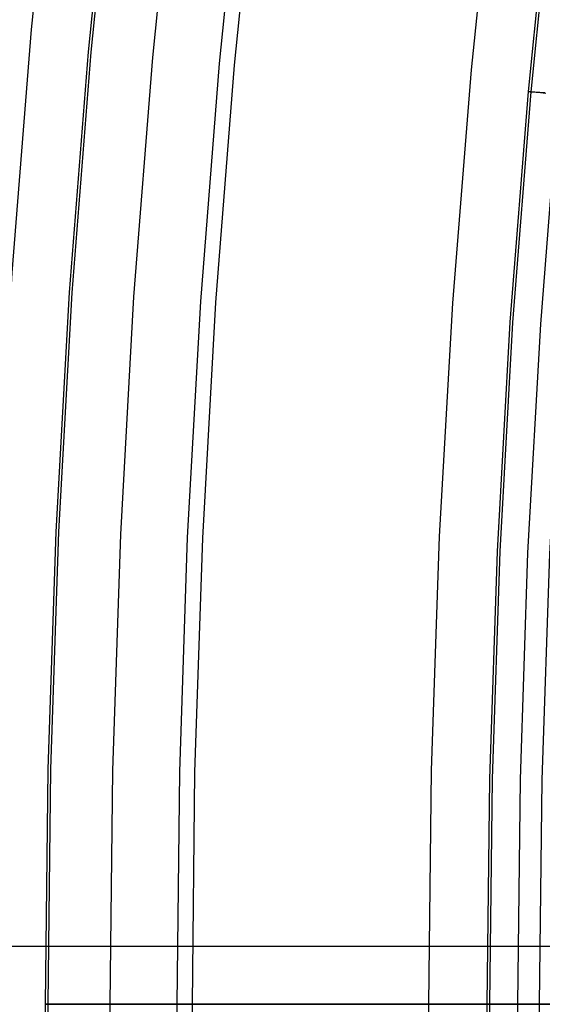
# Model space of a CAD drawing. Header units: millimetres. Extents: x -14 to 488, y -50 to 50.
# Tile 43 of 256: x 173.54 to 175.28, y -0.19 to 3.08. Entities that reach past the tile are written whole.
import ezdxf

# ---------------------------------------------------------------- set-up
doc = ezdxf.new("R2010")
doc.units = ezdxf.units.MM
doc.header["$MEASUREMENT"] = 0
doc.layers.add('Default', color=7, linetype='Continuous')

msp = doc.modelspace()

# ---------------------------------------------------------------- linework, layer by layer
at = {"layer": 'Default'}
for points in [[(174.1913, 7.1074), (174.0244, 6.2634), (173.8859, 5.4637), (173.7657, 4.6611), (173.6639, 3.8559), (173.5806, 3.0487), (173.5157, 2.2397), (173.4693, 1.4295), (173.4414, 0.6184), (173.4321, -0.1931)], [(173.6277, -0.1931), (173.6364, 0.5893), (173.6628, 1.3784), (173.7073, 2.1736), (173.7703, 2.9743), (173.8524, 3.78), (173.9538, 4.5902), (174.075, 5.4041), (174.2162, 6.2211), (174.3779, 7.0406)], [(173.6367, -0.1931), (173.6454, 0.5891), (173.6718, 1.378), (173.7163, 2.1729), (173.7793, 2.9735), (173.8613, 3.779), (173.9627, 4.589), (174.0838, 5.4027), (174.2251, 6.2195), (174.3867, 7.0387)], [(173.8428, -0.1931), (173.8515, 0.5846), (173.8777, 1.3688), (173.9219, 2.1591), (173.9846, 2.955), (174.0661, 3.7558), (174.1669, 4.561), (174.2873, 5.3699), (174.4277, 6.182), (174.5884, 6.9964)], [(174.0658, -0.1931), (174.0744, 0.5796), (174.1004, 1.3589), (174.1444, 2.1441), (174.2066, 2.9349), (174.2876, 3.7307), (174.3878, 4.5307), (174.5075, 5.3345), (174.647, 6.1414), (174.8067, 6.9507)], [(174.1161, -0.1931), (174.1247, 0.5785), (174.1507, 1.3566), (174.1945, 2.1408), (174.2567, 2.9304), (174.3376, 3.725), (174.4376, 4.5239), (174.5571, 5.3265), (174.6964, 6.1322), (174.8559, 6.9403)], [(175.6286, 6.8052), (175.4687, 5.9961), (175.3359, 5.2296), (175.2207, 4.4602), (175.1231, 3.6883), (175.0432, 2.9145), (174.981, 2.139), (174.9365, 1.3623), (174.9098, 0.5848), (174.9009, -0.1931)], [(175.6286, 6.8052), (175.4687, 5.9961), (175.3359, 5.2296), (175.2207, 4.4602), (175.1231, 3.6883), (175.0432, 2.9145), (174.981, 2.139), (174.9365, 1.3623), (174.9098, 0.5848), (174.9009, -0.1931)], [(175.0965, -0.1931), (175.1049, 0.5567), (175.1301, 1.3129), (175.1728, 2.0749), (175.2332, 2.8423), (175.3118, 3.6145), (175.409, 4.3909), (175.5251, 5.1709), (175.6605, 5.9538), (175.8155, 6.7391)], [(175.1055, -0.1931), (175.1139, 0.5565), (175.1391, 1.3125), (175.1817, 2.0743), (175.2421, 2.8415), (175.3207, 3.6135), (175.4179, 4.3897), (175.534, 5.1694), (175.6693, 5.9522), (175.8243, 6.7373)], [(175.1985, -0.1931), (175.2068, 0.5545), (175.232, 1.3084), (175.2745, 2.0681), (175.3348, 2.8332), (175.4131, 3.603), (175.51, 4.377), (175.6258, 5.1547), (175.7608, 5.9353), (175.9153, 6.7182)], [(175.2706, -0.1931), (175.2789, 0.5529), (175.3041, 1.3051), (175.3465, 2.0633), (175.4066, 2.8267), (175.4848, 3.5949), (175.5815, 4.3672), (175.697, 5.1432), (175.8317, 5.9222), (175.9859, 6.7034)], [(176.4357, -13.9799), (176.1027, -13.1683), (175.7915, -12.353), (175.5022, -11.5347), (175.2345, -10.7142), (174.9884, -9.8923), (174.7638, -9.07), (174.5604, -8.2478), (174.3779, -7.4267), (174.2162, -6.6072), (174.075, -5.7902), (173.9538, -4.9763), (173.8524, -4.1662), (173.7703, -3.3604), (173.7073, -2.5597), (173.6628, -1.7645), (173.6364, -0.9755), (173.6277, -0.1931)], [(176.444, -13.9764), (176.1111, -13.165), (175.8, -12.3499), (175.5107, -11.5318), (175.2431, -10.7115), (174.9971, -9.8899), (174.7725, -9.0677), (174.5691, -8.2458), (174.3867, -7.4248), (174.2251, -6.6056), (174.0838, -5.7888), (173.9627, -4.9751), (173.8613, -4.1651), (173.7793, -3.3596), (173.7163, -2.5591), (173.6718, -1.7641), (173.6454, -0.9753), (173.6367, -0.1931)], [(176.6337, -13.8958), (176.3027, -13.0892), (175.9934, -12.2788), (175.7058, -11.4654), (175.4398, -10.65), (175.1952, -9.8332), (174.9719, -9.0158), (174.7698, -8.1987), (174.5884, -7.3825), (174.4277, -6.5681), (174.2873, -5.7561), (174.1669, -4.9471), (174.0661, -4.1419), (173.9846, -3.3411), (173.9219, -2.5452), (173.8777, -1.7549), (173.8515, -0.9707), (173.8428, -0.1931)], [(176.8389, -13.8086), (176.51, -13.0071), (176.2027, -12.2019), (175.9169, -11.3937), (175.6526, -10.5834), (175.4096, -9.7718), (175.1877, -8.9597), (174.9868, -8.1477), (174.8067, -7.3368), (174.647, -6.5275), (174.5075, -5.7207), (174.3878, -4.9169), (174.2876, -4.1168), (174.2066, -3.3211), (174.1444, -2.5303), (174.1004, -1.745), (174.0744, -0.9657), (174.0658, -0.1931)], [(176.8852, -13.7889), (176.5568, -12.9886), (176.2499, -12.1845), (175.9645, -11.3775), (175.7006, -10.5684), (175.4579, -9.758), (175.2364, -8.947), (175.0358, -8.1362), (174.8559, -7.3265), (174.6964, -6.5184), (174.5571, -5.7127), (174.4376, -4.91), (174.3376, -4.1111), (174.2567, -3.3165), (174.1945, -2.5269), (174.1507, -1.7427), (174.1247, -0.9646), (174.1161, -0.1931)], [(174.9009, -0.1931), (174.9098, -0.971), (174.9365, -1.7484), (174.981, -2.5251), (175.0432, -3.3006), (175.1231, -4.0744), (175.2207, -4.8462), (175.3359, -5.6156), (175.4687, -6.3822), (175.6286, -7.1912), (175.8081, -7.9962), (176.0071, -8.7965), (176.2253, -9.5919), (176.4628, -10.3817), (176.7193, -11.1655), (176.9948, -11.9429), (177.289, -12.7134), (177.6154, -13.5081)], [(174.9009, -0.1931), (174.9098, -0.971), (174.9365, -1.7484), (174.981, -2.5251), (175.0432, -3.3006), (175.1231, -4.0744), (175.2207, -4.8462), (175.3359, -5.6156), (175.4687, -6.3822), (175.6286, -7.1912), (175.8081, -7.9962), (176.0071, -8.7965), (176.2253, -9.5919), (176.4628, -10.3817), (176.7193, -11.1655), (176.9948, -11.9429), (177.289, -12.7134), (177.6154, -13.5081)], [(177.7875, -13.4054), (177.4684, -12.6277), (177.1702, -11.8463), (176.8928, -11.0621), (176.6363, -10.2758), (176.4005, -9.4882), (176.1852, -8.7001), (175.9903, -7.9122), (175.8155, -7.1253), (175.6605, -6.34), (175.5251, -5.557), (175.409, -4.777), (175.3118, -4.0006), (175.2332, -3.2284), (175.1728, -2.4611), (175.1301, -1.699), (175.1049, -0.9429), (175.0965, -0.1931)], [(177.7958, -13.4019), (177.4767, -12.6244), (177.1786, -11.8432), (176.9014, -11.0592), (176.6449, -10.2731), (176.4092, -9.4857), (176.1939, -8.6978), (175.9991, -7.9102), (175.8243, -7.1234), (175.6693, -6.3383), (175.534, -5.5556), (175.4179, -4.7758), (175.3207, -3.9996), (175.2421, -3.2276), (175.1817, -2.4605), (175.1391, -1.6986), (175.1139, -0.9427), (175.1055, -0.1931)], [(177.8814, -13.3655), (177.5632, -12.5902), (177.2659, -11.8111), (176.9894, -11.0293), (176.7337, -10.2453), (176.4986, -9.4601), (176.2839, -8.6744), (176.0896, -7.8889), (175.9153, -7.1043), (175.7608, -6.3214), (175.6258, -5.5408), (175.51, -4.7632), (175.4131, -3.9891), (175.3348, -3.2193), (175.2745, -2.4542), (175.232, -1.6945), (175.2068, -0.9406), (175.1985, -0.1931)], [(177.9477, -13.3373), (177.6302, -12.5636), (177.3336, -11.7862), (177.0577, -11.0061), (176.8025, -10.2238), (176.5679, -9.4403), (176.3537, -8.6562), (176.1598, -7.8724), (175.9859, -7.0895), (175.8317, -6.3083), (175.697, -5.5293), (175.5815, -4.7534), (175.4848, -3.981), (175.4066, -3.2128), (175.3465, -2.4494), (175.3041, -1.6913), (175.2789, -0.939), (175.2706, -0.1931)]]:
    msp.add_lwpolyline(points, dxfattribs=at)
at = {"layer": 'Default', "extrusion": (0, 1, 0)}
msp.add_lwpolyline([(-173.4321, 22.2174), (-173.4325, 22.248), (-173.4336, 22.2788), (-173.4354, 22.3099), (-173.438, 22.3411), (-173.4415, 22.3726), (-173.4457, 22.4043), (-173.4507, 22.436), (-173.4566, 22.468), (-173.4634, 22.5), (-173.471, 22.532), (-173.4794, 22.5641), (-173.4888, 22.5963), (-173.499, 22.6284), (-173.5102, 22.6604), (-173.5223, 22.6924), (-173.5352, 22.7242), (-173.5491, 22.7559), (-173.5639, 22.7874), (-173.5796, 22.8187), (-173.5962, 22.8498), (-173.6137, 22.8806), (-173.6321, 22.911), (-173.6514, 22.9411), (-173.6715, 22.9708), (-173.6925, 23.0001), (-173.7144, 23.029), (-173.7371, 23.0574), (-173.7606, 23.0852), (-173.7849, 23.1125), (-173.8099, 23.1393), (-173.8358, 23.1654), (-173.8623, 23.191), (-173.8895, 23.2158), (-173.9174, 23.24), (-173.946, 23.2635), (-173.9751, 23.2863), (-174.0048, 23.3083), (-174.0351, 23.3296), (-174.0659, 23.3501), (-174.0971, 23.3698), (-174.1289, 23.3887), (-174.161, 23.4068), (-174.1935, 23.424), (-174.2263, 23.4404), (-174.2594, 23.456), (-174.2928, 23.4707), (-174.3264, 23.4845), (-174.3602, 23.4975), (-174.3942, 23.5097), (-174.4283, 23.521), (-174.4625, 23.5315), (-174.4967, 23.5411), (-174.531, 23.5498), (-174.5653, 23.5578), (-174.5995, 23.5649), (-174.6336, 23.5712), (-174.6677, 23.5767), (-174.7016, 23.5815), (-174.7353, 23.5854), (-174.7689, 23.5886), (-174.8023, 23.5911), (-174.8354, 23.5928), (-174.8683, 23.5939), (-174.9009, 23.5942), (-174.9335, 23.5939), (-174.9664, 23.5928), (-174.9995, 23.5911), (-175.0329, 23.5886), (-175.0664, 23.5854), (-175.1002, 23.5815), (-175.1341, 23.5767), (-175.1682, 23.5712), (-175.2023, 23.5649), (-175.2365, 23.5578), (-175.2708, 23.5498), (-175.305, 23.5411), (-175.3393, 23.5315), (-175.3735, 23.521), (-175.4076, 23.5097), (-175.4415, 23.4975), (-175.4754, 23.4845), (-175.509, 23.4707), (-175.5424, 23.456), (-175.5755, 23.4404), (-175.6083, 23.424), (-175.6408, 23.4068), (-175.6729, 23.3887), (-175.7046, 23.3698), (-175.7359, 23.3501), (-175.7667, 23.3296), (-175.7969, 23.3083), (-175.8267, 23.2863), (-175.8558, 23.2635), (-175.8844, 23.24), (-175.9123, 23.2158), (-175.9395, 23.191), (-175.966, 23.1654), (-175.9918, 23.1393), (-176.0169, 23.1125), (-176.0412, 23.0852), (-176.0647, 23.0574), (-176.0874, 23.029), (-176.1092, 23.0001), (-176.1303, 22.9708), (-176.1504, 22.9411), (-176.1697, 22.911), (-176.1881, 22.8806), (-176.2056, 22.8498), (-176.2222, 22.8187), (-176.2379, 22.7874), (-176.2527, 22.7559), (-176.2666, 22.7242), (-176.2795, 22.6924), (-176.2916, 22.6604), (-176.3027, 22.6284), (-176.313, 22.5963), (-176.3223, 22.5641), (-176.3308, 22.532), (-176.3384, 22.5), (-176.3452, 22.468), (-176.3511, 22.436), (-176.3561, 22.4043), (-176.3603, 22.3726), (-176.3637, 22.3411), (-176.3664, 22.3099), (-176.3682, 22.2788), (-176.3693, 22.248), (-176.3697, 22.2174)], dxfattribs=at)
at = {"layer": 'Default'}
for points in [[(175.2882, 2.8374, 13.3305), (175.2552, 2.8403, 12.3895), (175.2332, 2.8423, 5.7896), (175.2348, 2.8422, 5.6241), (175.2397, 2.8417, 5.4622), (175.2478, 2.841, 5.3039), (175.2591, 2.84, 5.1493), (175.2735, 2.8387, 4.9982), (175.2909, 2.8371, 4.8508)], [(175.3078, -0.1931, 19.7117), (175.2269, -0.1931, 19.6112), (175.1459, -0.1931, 19.5046), (175.0651, -0.1931, 19.3912), (174.9845, -0.1931, 19.2703), (174.9045, -0.1931, 19.1413), (174.8251, -0.1931, 19.0036), (174.7466, -0.1931, 18.8564), (174.6692, -0.1931, 18.6991), (174.5931, -0.1931, 18.5311), (174.5185, -0.1931, 18.3517), (174.4455, -0.1931, 18.1602), (174.3744, -0.1931, 17.956), (174.3053, -0.1931, 17.7384), (174.2385, -0.1931, 17.5067), (174.1742, -0.1931, 17.2604), (174.1125, -0.1931, 16.9987), (174.0536, -0.1931, 16.721), (173.9978, -0.1931, 16.4265), (173.9452, -0.1931, 16.1148), (173.8961, -0.1931, 15.7851), (173.8089, -0.1931, 15.069), (173.7378, -0.1931, 14.2729), (173.6844, -0.1931, 13.3918), (173.6502, -0.1931, 12.4201), (173.6277, -0.1931, 5.7899), (173.6296, -0.1931, 5.5983), (173.6353, -0.1931, 5.4096), (173.6449, -0.1931, 5.2237), (173.6583, -0.1931, 5.0407), (173.6755, -0.1931, 4.8606), (173.6966, -0.1931, 4.6833), (173.7215, -0.1931, 4.5089), (173.7503, -0.1931, 4.3374), (173.7828, -0.1931, 4.1687), (173.8192, -0.1931, 4.003), (173.8595, -0.1931, 3.8401), (173.9036, -0.1931, 3.6802), (173.9515, -0.1931, 3.5231), (174.0032, -0.1931, 3.369), (174.0587, -0.1931, 3.2178), (174.1181, -0.1931, 3.0695), (174.1813, -0.1931, 2.9241), (174.2483, -0.1931, 2.7817), (174.3192, -0.1931, 2.6422), (174.3938, -0.1931, 2.5057), (174.4723, -0.1931, 2.3721), (174.5545, -0.1931, 2.2414), (174.6406, -0.1931, 2.1138), (174.7305, -0.1931, 1.9891), (174.8243, -0.1931, 1.8673), (174.9218, -0.1931, 1.7486), (175.0231, -0.1931, 1.6328), (175.1282, -0.1931, 1.52), (175.2372, -0.1931, 1.4102), (175.3499, -0.1931, 1.3034)], [(175.3078, -0.1931, 19.7117), (175.2269, -0.1931, 19.6112), (175.1459, -0.1931, 19.5046), (175.0651, -0.1931, 19.3912), (174.9845, -0.1931, 19.2703), (174.9045, -0.1931, 19.1413), (174.8251, -0.1931, 19.0036), (174.7466, -0.1931, 18.8564), (174.6692, -0.1931, 18.6991), (174.5931, -0.1931, 18.5311), (174.5185, -0.1931, 18.3517), (174.4455, -0.1931, 18.1602), (174.3744, -0.1931, 17.956), (174.3053, -0.1931, 17.7384), (174.2385, -0.1931, 17.5067), (174.1742, -0.1931, 17.2604), (174.1125, -0.1931, 16.9987), (174.0536, -0.1931, 16.721), (173.9978, -0.1931, 16.4265), (173.9452, -0.1931, 16.1148), (173.8961, -0.1931, 15.7851), (173.8089, -0.1931, 15.069), (173.7378, -0.1931, 14.2729), (173.6844, -0.1931, 13.3918), (173.6502, -0.1931, 12.4201), (173.6277, -0.1931, 5.7899), (173.6296, -0.1931, 5.5983), (173.6353, -0.1931, 5.4096), (173.6449, -0.1931, 5.2237), (173.6583, -0.1931, 5.0407), (173.6755, -0.1931, 4.8606), (173.6966, -0.1931, 4.6833), (173.7215, -0.1931, 4.5089), (173.7503, -0.1931, 4.3374), (173.7828, -0.1931, 4.1687), (173.8192, -0.1931, 4.003), (173.8595, -0.1931, 3.8401), (173.9036, -0.1931, 3.6802), (173.9515, -0.1931, 3.5231), (174.0032, -0.1931, 3.369), (174.0587, -0.1931, 3.2178), (174.1181, -0.1931, 3.0695), (174.1813, -0.1931, 2.9241), (174.2483, -0.1931, 2.7817), (174.3192, -0.1931, 2.6422), (174.3938, -0.1931, 2.5057), (174.4723, -0.1931, 2.3721), (174.5545, -0.1931, 2.2414), (174.6406, -0.1931, 2.1138), (174.7305, -0.1931, 1.9891), (174.8243, -0.1931, 1.8673), (174.9218, -0.1931, 1.7486), (175.0231, -0.1931, 1.6328), (175.1282, -0.1931, 1.52), (175.2372, -0.1931, 1.4102), (175.3499, -0.1931, 1.3034)], [(175.9922, -0.1931, 58.8687), (175.1983, -0.1931, 51.9042), (174.6699, -0.1931, 46.0728), (174.1161, -0.1931, 37.0876), (173.8428, -0.1931, 30.11), (173.8196, -0.1931, 28.9577), (173.8186, -0.1931, 28.4132), (173.8296, -0.1931, 27.8912), (173.8407, -0.1931, 27.6389), (173.8562, -0.1931, 27.3927), (173.8765, -0.1931, 27.1525), (173.902, -0.1931, 26.9185), (173.9333, -0.1931, 26.6909), (173.9707, -0.1931, 26.4697), (173.9918, -0.1931, 26.3616), (174.0147, -0.1931, 26.2552), (174.0393, -0.1931, 26.1504), (174.0658, -0.1931, 26.0474), (174.0941, -0.1931, 25.946), (174.1243, -0.1931, 25.8464), (174.1563, -0.1931, 25.7485), (174.1899, -0.1931, 25.6524), (174.2253, -0.1931, 25.558), (174.2624, -0.1931, 25.4655), (174.301, -0.1931, 25.3748), (174.3411, -0.1931, 25.286), (174.3828, -0.1931, 25.199), (174.4259, -0.1931, 25.1139), (174.4704, -0.1931, 25.0307), (174.5163, -0.1931, 24.9495), (174.5635, -0.1931, 24.8702), (174.612, -0.1931, 24.7928), (174.6616, -0.1931, 24.7175), (174.7125, -0.1931, 24.6441), (174.7644, -0.1931, 24.5728), (174.8174, -0.1931, 24.5035), (174.8715, -0.1931, 24.4363), (174.9265, -0.1931, 24.3711), (174.9824, -0.1931, 24.3081), (175.0393, -0.1931, 24.2472), (175.0969, -0.1931, 24.1884), (175.1554, -0.1931, 24.1318), (175.2145, -0.1931, 24.0774), (175.2744, -0.1931, 24.0252), (175.3349, -0.1931, 23.9751)], [(175.9922, -0.1931, 58.8687), (175.1983, -0.1931, 51.9042), (174.6699, -0.1931, 46.0728), (174.1161, -0.1931, 37.0876), (173.8428, -0.1931, 30.11), (173.8196, -0.1931, 28.9577), (173.8186, -0.1931, 28.4132), (173.8296, -0.1931, 27.8912), (173.8407, -0.1931, 27.6389), (173.8562, -0.1931, 27.3927), (173.8765, -0.1931, 27.1525), (173.902, -0.1931, 26.9185), (173.9333, -0.1931, 26.6909), (173.9707, -0.1931, 26.4697), (173.9918, -0.1931, 26.3616), (174.0147, -0.1931, 26.2552), (174.0393, -0.1931, 26.1504), (174.0658, -0.1931, 26.0474), (174.0941, -0.1931, 25.946), (174.1243, -0.1931, 25.8464), (174.1563, -0.1931, 25.7485), (174.1899, -0.1931, 25.6524), (174.2253, -0.1931, 25.558), (174.2624, -0.1931, 25.4655), (174.301, -0.1931, 25.3748), (174.3411, -0.1931, 25.286), (174.3828, -0.1931, 25.199), (174.4259, -0.1931, 25.1139), (174.4704, -0.1931, 25.0307), (174.5163, -0.1931, 24.9495), (174.5635, -0.1931, 24.8702), (174.612, -0.1931, 24.7928), (174.6616, -0.1931, 24.7175), (174.7125, -0.1931, 24.6441), (174.7644, -0.1931, 24.5728), (174.8174, -0.1931, 24.5035), (174.8715, -0.1931, 24.4363), (174.9265, -0.1931, 24.3711), (174.9824, -0.1931, 24.3081), (175.0393, -0.1931, 24.2472), (175.0969, -0.1931, 24.1884), (175.1554, -0.1931, 24.1318), (175.2145, -0.1931, 24.0774), (175.2744, -0.1931, 24.0252), (175.3349, -0.1931, 23.9751)], [(175.3526, -0.1931, 15.6061), (175.2706, -0.1931, 14.9339), (175.203, -0.1931, 14.177), (175.1517, -0.1931, 13.3305), (175.1186, -0.1931, 12.3895), (175.0965, -0.1931, 5.7896), (175.0981, -0.1931, 5.6241), (175.103, -0.1931, 5.4622), (175.1112, -0.1931, 5.3039), (175.1225, -0.1931, 5.1493), (175.137, -0.1931, 4.9982), (175.1545, -0.1931, 4.8508), (175.175, -0.1931, 4.707), (175.1985, -0.1931, 4.5668), (175.2249, -0.1931, 4.4302), (175.2541, -0.1931, 4.2971), (175.2861, -0.1931, 4.1676)], [(175.2861, -0.1931, 4.1676), (175.2541, -0.1931, 4.2971), (175.2249, -0.1931, 4.4302), (175.1985, -0.1931, 4.5668), (175.175, -0.1931, 4.707), (175.1545, -0.1931, 4.8508), (175.137, -0.1931, 4.9982), (175.1225, -0.1931, 5.1493), (175.1112, -0.1931, 5.3039), (175.103, -0.1931, 5.4622), (175.0981, -0.1931, 5.6241), (175.1055, -0.1931, 11.3489), (175.1186, -0.1931, 12.3895), (175.1517, -0.1931, 13.3305), (175.203, -0.1931, 14.177), (175.2706, -0.1931, 14.9339), (175.3526, -0.1931, 15.6061)]]:
    msp.add_polyline3d(points, dxfattribs=at)

doc.saveas('drawing.dxf')
